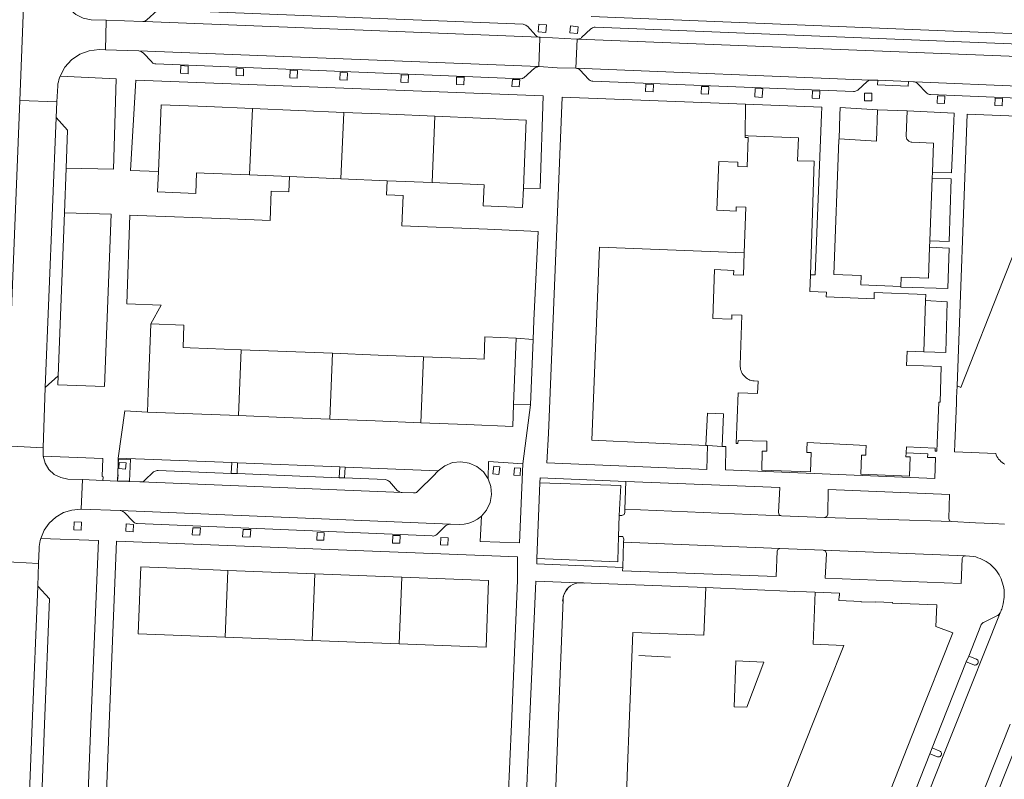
# Model space of a CAD drawing. Header units: metres. Extents: x 89888 to 94270, y 464165 to 468904.
# Tile 228 of 256: x 92244 to 92404, y 467031 to 467154. Entities that reach past the tile are written whole.
import ezdxf

# ---------------------------------------------------------------- set-up
doc = ezdxf.new("R2010")
doc.units = ezdxf.units.M
for name, color, linetype, lineweight in [('B_BEBOUWINGSGRENS_0', 251, 'CONTINUOUS', 13), ('B_OPSTAL_0', 251, 'CONTINUOUS', 13), ('B_TUSSENMUUR_0', 251, 'CONTINUOUS', 13), ('T_CULTUURGRENS_0', 251, 'CONTINUOUS', 13), ('T_HEK_0', 251, 'CONTINUOUS', 13), ('T_HEK_LIJN_0', 251, 'CONTINUOUS', 13), ('T_MUUR_30CM_LIJN_0', 251, 'CONTINUOUS', 13), ('V_WEGGRENS_0', 251, 'CONTINUOUS', 13)]:
    doc.layers.add(name, color=color, linetype=linetype, lineweight=lineweight)

# ---------------------------------------------------------------- blocks, each defined once
blk = doc.blocks.new('OGT_BLOK1_ACAD_1_FMEBLOCK5')
at = {"layer": 'B_BEBOUWINGSGRENS_0'}
for points in [[(-5.01, 11.09), (-5.31, 3.35), (-16.84, 3.83), (-17.43, -11.09)], [(12.35, -11.09), (17.43, 1.71), (12.46, 1.9), (12.75, 10.37)]]:
    blk.add_lwpolyline(points, dxfattribs=at)

msp = doc.modelspace()

# ---------------------------------------------------------------- linework, layer by layer
at = {"layer": 'B_BEBOUWINGSGRENS_0'}
for p, q in [((92287.95, 467128.46), (92281.46, 467128.73)), ((92296.29, 467128.11), (92287.95, 467128.46)), ((92303.79, 467127.8), (92296.29, 467128.11)), ((92311.12, 467127.49), (92303.79, 467127.8)), ((92391.29, 467108.32), (92391, 467100.01)), ((92324.77, 467102.22), (92324.35, 467091.46)), ((92355.85, 467084.79), (92355.56, 467084.81)), ((92358.24, 467084.66), (92355.85, 467084.79)), ((92334.39, 467062.38), (92334.84, 467062.48)), ((92335.55, 467062.49), (92355.55, 467061.71)), ((92395.7, 467054.4), (92389.8, 467039.53)), ((92389.8, 467039.53), (92377.05, 467007.42))]:
    msp.add_line(p, q, dxfattribs=at)
for points in [[(92266.64, 467129.31), (92267.09, 467140.13), (92274.5, 467139.82), (92281.91, 467139.51)], [(92281.91, 467139.51), (92289.33, 467139.2), (92296.74, 467138.89)], [(92296.74, 467138.89), (92304.15, 467138.58), (92311.57, 467138.27)], [(92311.57, 467138.27), (92318.98, 467137.96), (92326.39, 467137.65), (92325.93, 467126.61)], [(92362.28, 467130.04), (92362.45, 467134.79), (92361.95, 467134.81), (92361.96, 467135.13)], [(92361.96, 467135.13), (92362.46, 467135.11), (92370.61, 467134.77), (92370.47, 467131.05), (92373.17, 467130.96), (92372.57, 467112.53)], [(92396.39, 467094.49), (92396.99, 467094.24), (92403.88, 467111.64), (92409.01, 467124.57), (92405.55, 467126.01), (92405.86, 467133.84), (92408.69, 467133.73), (92408.85, 467134.44), (92426.32, 467133.76), (92424.48, 467129.1), (92426.08, 467128.45)], [(92361.79, 467116.11), (92362.05, 467123.51), (92360.51, 467123.57), (92360.48, 467122.87), (92357.37, 467122.99), (92357.69, 467130.92), (92360.8, 467130.8), (92360.77, 467130.1), (92362.28, 467130.04)], [(92281.46, 467128.73), (92274.05, 467129.04), (92272.85, 467129.09), (92272.71, 467125.71), (92266.5, 467125.97), (92266.64, 467129.31)], [(92325.93, 467126.61), (92325.8, 467123.42), (92319.42, 467123.69), (92319.56, 467127.14), (92318.53, 467127.18), (92311.12, 467127.49)], [(92388.11, 467083.6), (92388.08, 467082.96), (92388.78, 467082.93), (92388.66, 467079.83), (92380.74, 467080.14), (92380.86, 467083.24), (92381.57, 467083.22), (92381.59, 467083.83), (92381.63, 467084.81), (92372.04, 467085.27), (92372.01, 467084.16), (92371.99, 467083.67), (92372.69, 467083.65), (92372.59, 467080.54), (92364.65, 467080.79), (92364.74, 467083.9), (92365.46, 467083.88), (92365.47, 467084.4), (92365.51, 467085.48), (92360.81, 467085.63), (92360.79, 467085.13), (92360.49, 467085.14), (92360.81, 467093.35), (92363.99, 467093.23), (92364.07, 467095.25), (92363.45, 467095.28), (92363.21, 467095.31), (92362.98, 467095.36), (92362.75, 467095.43), (92362.54, 467095.52), (92362.33, 467095.64), (92362.13, 467095.77), (92361.95, 467095.93), (92361.78, 467096.1), (92361.63, 467096.28), (92361.5, 467096.48), (92361.39, 467096.69), (92361.29, 467096.91), (92361.23, 467097.14), (92361.18, 467097.37), (92361.15, 467097.61), (92361.15, 467097.85), (92361.44, 467105.95), (92359.82, 467106.02), (92359.79, 467105.32), (92356.73, 467105.44), (92357, 467113.35), (92360.1, 467113.23), (92360.07, 467112.53), (92361.67, 467112.47), (92361.79, 467116.11)], [(92372.57, 467112.53), (92372.49, 467109.8), (92375.17, 467109.69), (92375.15, 467108.94), (92382.91, 467108.64), (92382.95, 467109.64), (92391.33, 467109.32), (92391.29, 467108.32)], [(92264.84, 467090.22), (92264.97, 467093.48), (92265.4, 467104.52), (92265.4, 467104.57)], [(92265.4, 467104.57), (92270.78, 467104.35), (92270.64, 467100.72), (92271.78, 467100.67), (92280.08, 467100.35)], [(92309.73, 467099.19), (92317.14, 467098.9), (92319.54, 467098.8), (92319.69, 467102.42), (92324.77, 467102.22)], [(92280.08, 467100.35), (92287.49, 467100.06), (92294.9, 467099.77)], [(92294.9, 467099.77), (92302.32, 467099.48), (92309.73, 467099.19)], [(92391, 467100.01), (92388.26, 467100.09), (92388.17, 467097.81), (92390.92, 467097.71), (92393.83, 467097.61), (92393.62, 467091.85), (92393.42, 467091.86), (92393.18, 467085.16)], [(92396.05, 467085.05), (92396.29, 467091.75), (92396.32, 467092.55), (92396.39, 467094.49)], [(92279.63, 467089.65), (92272.21, 467089.94), (92264.84, 467090.22)], [(92324.35, 467091.46), (92324.21, 467087.9), (92316.7, 467088.2), (92309.28, 467088.49)], [(92355.56, 467084.81), (92355.82, 467090.07), (92358.46, 467089.94), (92358.24, 467084.66)], [(92294.46, 467089.07), (92287.04, 467089.36), (92279.63, 467089.65)], [(92309.28, 467088.49), (92301.87, 467088.78), (92294.46, 467089.07)], [(92393.18, 467085.16), (92393.13, 467083.86), (92392.83, 467083.88), (92392.85, 467084.37), (92388.15, 467084.56), (92388.11, 467083.6)], [(92404.14, 467081.76), (92403.92, 467081.89), (92403.7, 467082.04), (92403.5, 467082.21), (92403.32, 467082.39), (92403.15, 467082.59), (92403, 467082.8), (92402.87, 467083.02), (92402.76, 467083.26), (92402.67, 467083.5), (92396, 467083.75), (92396.05, 467085.05)], [(92277.9, 467064.52), (92270.84, 467064.8), (92263.78, 467065.07), (92263.35, 467054.23), (92270.42, 467053.96), (92277.48, 467053.68)], [(92292.03, 467063.97), (92284.97, 467064.25), (92277.9, 467064.52)], [(92306.16, 467063.42), (92299.09, 467063.7), (92292.03, 467063.97)], [(92305.73, 467052.58), (92312.8, 467052.31), (92319.86, 467052.03), (92320.29, 467062.87), (92313.22, 467063.14), (92306.16, 467063.42)], [(92332.46, 467060.37), (92332.54, 467060.64), (92332.72, 467061.04), (92332.96, 467061.41)], [(92332.96, 467061.41), (92333.26, 467061.73), (92333.6, 467062.01)], [(92334.39, 467062.38), (92333.98, 467062.22), (92333.6, 467062.01)], [(92334.84, 467062.48), (92335.31, 467062.5), (92335.5, 467062.49)], [(92335.5, 467062.49), (92335.51, 467062.49), (92335.55, 467062.49)], [(92331.59, 467039.53), (92332.37, 467059.78), (92332.42, 467060.22), (92332.46, 467060.37)], [(92373.31, 467060.99), (92377.31, 467060.83), (92377.29, 467060.4), (92377.23, 467060.4), (92377.2, 467059.63), (92380.83, 467059.49), (92380.82, 467059.42), (92383.1, 467059.33), (92383.1, 467059.4), (92385.92, 467059.29), (92385.92, 467059.21), (92393.09, 467058.93), (92392.95, 467055.41), (92395.7, 467054.4)], [(92277.48, 467053.68), (92284.54, 467053.41), (92291.61, 467053.13)], [(92291.61, 467053.13), (92298.67, 467052.86), (92305.73, 467052.58)], [(92365.02, 467049.62), (92360.44, 467049.82), (92360.2, 467042.37), (92362.21, 467042.3), (92365.02, 467049.62)], [(92330.43, 467008.49), (92330.42, 467008.95), (92331.59, 467039.53)], [(92343.13, 467039.53), (92342.86, 467032.64), (92342.34, 467018.75), (92343.62, 467018.7), (92343.67, 467019.92), (92364.87, 467019.02), (92365.52, 467020.91), (92372.92, 467039.53)]]:
    msp.add_lwpolyline(points, dxfattribs=at)
at = {"layer": 'B_OPSTAL_0'}
for p, q in [((92260.25, 467082.06), (92260.18, 467081.06)), ((92321.14, 467081.45), (92320.97, 467080.21)), ((92324.4, 467080), (92325.42, 467079.94))]:
    msp.add_line(p, q, dxfattribs=at)
for points in [[(92260.18, 467081.06), (92261.31, 467080.98), (92261.38, 467081.98), (92260.25, 467082.06)], [(92320.97, 467080.21), (92321.93, 467080.08), (92322.1, 467081.32), (92321.14, 467081.45)], [(92325.42, 467079.94), (92325.49, 467081.12), (92324.47, 467081.18), (92324.4, 467080)]]:
    msp.add_lwpolyline(points, dxfattribs=at)
at = {"layer": 'B_TUSSENMUUR_0'}
for p, q in [((92281.91, 467139.51), (92281.46, 467128.73)), ((92296.74, 467138.89), (92296.29, 467128.11)), ((92311.57, 467138.27), (92311.12, 467127.49)), ((92280.08, 467100.35), (92279.63, 467089.65)), ((92294.9, 467099.77), (92294.46, 467089.07)), ((92309.73, 467099.19), (92309.28, 467088.49)), ((92277.48, 467053.68), (92277.9, 467064.52)), ((92292.03, 467063.97), (92291.61, 467053.13)), ((92306.16, 467063.42), (92305.73, 467052.58))]:
    msp.add_line(p, q, dxfattribs=at)
at = {"layer": 'T_CULTUURGRENS_0'}
for p, q in [((92342.6, 467078.96), (92342.43, 467074.44)), ((92341.94, 467073.42), (92341.52, 467073.44)), ((92342.25, 467069.57), (92342.22, 467069.09)), ((92342.22, 467069.09), (92342.07, 467065.01)), ((92328.11, 467065.58), (92328.13, 467066.44)), ((92342.07, 467065.01), (92328.11, 467065.58))]:
    msp.add_line(p, q, dxfattribs=at)
for points in [[(92328.63, 467078.74), (92328.66, 467079.52), (92342.6, 467078.96)], [(92342.43, 467074.44), (92342.41, 467073.94), (92342.28, 467073.58), (92341.94, 467073.42)], [(92341.37, 467070.04), (92342.1, 467070.01), (92342.25, 467069.57)]]:
    msp.add_lwpolyline(points, dxfattribs=at)
at = {"layer": 'T_HEK_0'}
for p, q in [((92341.78, 467078.3), (92328.63, 467078.74)), ((92341.52, 467073.44), (92341.78, 467078.3))]:
    msp.add_line(p, q, dxfattribs=at)
msp.add_lwpolyline([(92328.13, 467066.44), (92341.26, 467065.92), (92341.27, 467066.14), (92341.37, 467070.04)], dxfattribs=at)
at = {"layer": 'T_HEK_LIJN_0'}
msp.add_line((92260.07, 467081.63), (92260.09, 467081.84), dxfattribs=at)
for points in [[(92361.79, 467116.11), (92338.31, 467117.01), (92337.07, 467085.64), (92355.56, 467084.81)], [(92260.09, 467081.84), (92260.15, 467082.52), (92262.09, 467082.55), (92261.92, 467078.99), (92260.01, 467079.05), (92260.09, 467080.01)]]:
    msp.add_lwpolyline(points, dxfattribs=at)
at = {"layer": 'T_MUUR_30CM_LIJN_0'}
for p, q in [((92396.39, 467094.49), (92397.99, 467137.14)), ((92344.68, 467050.69), (92349.83, 467050.45))]:
    msp.add_line(p, q, dxfattribs=at)
for points in [[(92397.99, 467137.14), (92398.04, 467138.61), (92426.42, 467137.48), (92426.57, 467137.46), (92426.73, 467137.43), (92426.87, 467137.37), (92427, 467137.3), (92427.13, 467137.2), (92427.23, 467137.09), (92427.32, 467136.97), (92428.3, 467135.54), (92428.38, 467135.4), (92428.45, 467135.24), (92428.49, 467135.08), (92428.51, 467134.91), (92428.5, 467134.74), (92428.47, 467134.58)], [(92332.96, 467061.41), (92333.12, 467061.49), (92332.95, 467061.29), (92332.79, 467061.07), (92332.66, 467060.83), (92332.54, 467060.59), (92332.46, 467060.37)], [(92333.6, 467062.01), (92333.59, 467062.01), (92333.26, 467061.73), (92332.96, 467061.41)], [(92335.5, 467062.49), (92335.35, 467062.49), (92335.17, 467062.48), (92334.82, 467062.47), (92334.39, 467062.38)], [(92335.55, 467062.49), (92335.52, 467062.49), (92335.5, 467062.49)], [(92335.88, 467062.45), (92335.7, 467062.48), (92335.55, 467062.49)], [(92332.46, 467060.37), (92332.45, 467060.34), (92332.38, 467060.08), (92332.33, 467059.81), (92332.31, 467059.54)]]:
    msp.add_lwpolyline(points, dxfattribs=at)
at = {"layer": 'V_WEGGRENS_0'}
for p, q in [((92244.87, 467159.76), (92244.11, 467140.82)), ((92264.4, 467153.64), (92328.57, 467151.09)), ((92328.57, 467151.09), (92328.62, 467151.09)), ((92334.66, 467150.8), (92334.45, 467146.06)), ((92334.66, 467150.8), (92334.8, 467150.79)), ((92334.8, 467150.79), (92429.47, 467147.03)), ((92263.46, 467148.87), (92258.03, 467149.05)), ((92263.46, 467148.87), (92328.45, 467146.32)), ((92382.25, 467144.12), (92334.45, 467146.06)), ((92250.67, 467144.79), (92259.77, 467144.32)), ((92262.98, 467144.14), (92329.14, 467141.59)), ((92388.5, 467143.89), (92383.52, 467144.1)), ((92429.91, 467142.22), (92389.47, 467143.85)), ((92332.21, 467141.37), (92362, 467140.23)), ((92244.11, 467140.82), (92250.15, 467140.59)), ((92250.04, 467138.07), (92250.15, 467140.59)), ((92362, 467140.23), (92361.96, 467135.13)), ((92250.04, 467138.07), (92248.24, 467094.19)), ((92377.22, 467134.58), (92377.36, 467138.45)), ((92383.49, 467139.32), (92388.26, 467139.14)), ((92251.66, 467129.85), (92251.38, 467122.6)), ((92392.4, 467129.17), (92392.36, 467128.2)), ((92391.97, 467118.01), (92392.36, 467128.2)), ((92250.37, 467096.12), (92251.38, 467122.6)), ((92391.97, 467118.01), (92391.94, 467117.02)), ((92391.29, 467108.32), (92394.79, 467108.14)), ((92324.77, 467102.22), (92327.54, 467101.99)), ((92327.54, 467101.99), (92327.1, 467091.41)), ((92250.37, 467096.12), (92248.24, 467094.19)), ((92248.24, 467094.19), (92247.92, 467084.44)), ((92327.1, 467091.41), (92324.35, 467091.46)), ((92327.1, 467091.41), (92325.83, 467081.81)), ((92260.09, 467081.84), (92260.12, 467082.76)), ((92260.12, 467082.76), (92278.55, 467082.03)), ((92278.55, 467082.03), (92278.48, 467080.27)), ((92279.48, 467081.99), (92278.55, 467082.03)), ((92259.98, 467079.02), (92260.09, 467081.84)), ((92279.41, 467080.23), (92279.48, 467081.99)), ((92279.48, 467081.99), (92296.09, 467081.33)), ((92296.09, 467081.33), (92296.01, 467079.57)), ((92296.96, 467081.29), (92296.09, 467081.33)), ((92296.89, 467079.53), (92296.96, 467081.29)), ((92296.96, 467081.29), (92312.09, 467080.69)), ((92325.83, 467081.81), (92325.29, 467068.98)), ((92254.3, 467079.25), (92254.1, 467074.44)), ((92257.62, 467079.12), (92254.3, 467079.25)), ((92257.62, 467079.12), (92259.98, 467079.02)), ((92263.74, 467078.88), (92306.25, 467077.14)), ((92278.48, 467080.27), (92279.41, 467080.23)), ((92296.01, 467079.57), (92279.41, 467080.23)), ((92296.01, 467079.57), (92296.89, 467079.53)), ((92367.58, 467077.95), (92342.6, 467078.96)), ((92328.13, 467066.44), (92328.63, 467078.74)), ((92254.1, 467074.44), (92260.41, 467074.24)), ((92260.41, 467074.24), (92314.1, 467072.01)), ((92342.43, 467074.44), (92367.87, 467073.39)), ((92341.52, 467073.44), (92341.37, 467070.04)), ((92374.88, 467073.12), (92367.87, 467073.39)), ((92374.88, 467073.12), (92395.55, 467072.44)), ((92399.38, 467072.26), (92395.55, 467072.44)), ((92247.51, 467069.7), (92256.88, 467069.35)), ((92256.88, 467069.35), (92255.67, 467039.53)), ((92258.63, 467039.53), (92259.8, 467069.24)), ((92259.8, 467069.24), (92324.96, 467066.69)), ((92367.58, 467068.07), (92342.22, 467069.09)), ((92374.63, 467067.79), (92367.58, 467068.07)), ((92397.76, 467066.87), (92374.63, 467067.79)), ((92324.96, 467066.69), (92324.98, 467062.9)), ((92399.06, 467066.78), (92397.76, 467066.87)), ((92241.12, 467065.95), (92247.17, 467065.65)), ((92247.03, 467061.93), (92247.17, 467065.65)), ((92324.98, 467062.9), (92323.99, 467039.53)), ((92397.08, 467062.38), (92374.97, 467063.23)), ((92247.03, 467061.93), (92246.15, 467039.53)), ((92326.93, 467039.53), (92327.93, 467062.75)), ((92327.93, 467062.75), (92334.84, 467062.48)), ((92403.37, 467057.62), (92396.17, 467039.53)), ((92397.87, 467049.69), (92398.3, 467050.61)), ((92397.87, 467049.69), (92393.87, 467039.53)), ((92246.15, 467039.53), (92244.99, 467010.02)), ((92257.38, 467007.7), (92258.63, 467039.53)), ((92393.87, 467039.53), (92392.35, 467035.68)), ((92391.97, 467034.74), (92392.35, 467035.68)), ((92391.97, 467034.74), (92386.41, 467020.71))]:
    msp.add_line(p, q, dxfattribs=at)
for points in [[(92250.97, 467157.95), (92251.43, 467156.71), (92252.19, 467155.63), (92253.2, 467154.77), (92254.4, 467154.2), (92255.7, 467153.94), (92258.17, 467153.85)], [(92264.4, 467153.64), (92264.78, 467153.94), (92266.41, 467155.44), (92266.5, 467155.45), (92266.58, 467155.47), (92266.66, 467155.48), (92266.74, 467155.5), (92266.83, 467155.53), (92325.87, 467153.19), (92326.03, 467153.17), (92326.18, 467153.12), (92326.33, 467153.06), (92326.46, 467152.97), (92326.58, 467152.87), (92327.94, 467151.37), (92328.05, 467151.28), (92328.17, 467151.2), (92328.3, 467151.15), (92328.43, 467151.11), (92328.57, 467151.09)], [(92435.17, 467150.36), (92427.92, 467150.76), (92336.94, 467154.46)], [(92258.17, 467153.85), (92258.17, 467153.76), (92258.03, 467149.07), (92258.03, 467149.05)], [(92258.17, 467153.85), (92264.08, 467153.65), (92264.4, 467153.64)], [(92329.58, 467151.89), (92329.68, 467153.12), (92328.46, 467153.22), (92328.36, 467151.98), (92329.58, 467151.89)], [(92334.74, 467151.69), (92334.82, 467152.81), (92333.58, 467152.93), (92333.5, 467151.81), (92334.74, 467151.69)], [(92334.8, 467150.79), (92334.93, 467150.81), (92335.06, 467150.85), (92335.19, 467150.9), (92335.3, 467150.97), (92335.4, 467151.06), (92336.9, 467152.45), (92337.02, 467152.54), (92337.15, 467152.62), (92337.3, 467152.68), (92337.44, 467152.72), (92337.6, 467152.74), (92426.83, 467149.15), (92426.98, 467149.13), (92427.13, 467149.09), (92427.28, 467149.02), (92427.41, 467148.94), (92427.54, 467148.84), (92428.88, 467147.33), (92428.98, 467147.24), (92429.09, 467147.16), (92429.21, 467147.1), (92429.34, 467147.05), (92429.47, 467147.03)], [(92328.45, 467146.32), (92328.61, 467150.95), (92328.62, 467151.08), (92328.62, 467151.09)], [(92328.62, 467151.09), (92328.65, 467151.09), (92334.66, 467150.8)], [(92258.03, 467149.05), (92257.03, 467149.08), (92255.41, 467148.91), (92253.88, 467148.36), (92252.53, 467147.45), (92251.43, 467146.23), (92250.67, 467144.79)], [(92328.45, 467146.32), (92328.3, 467146.29), (92328.15, 467146.26), (92328, 467146.21), (92327.86, 467146.14), (92327.73, 467146.06), (92326, 467144.51), (92325.93, 467144.48), (92325.86, 467144.45), (92325.79, 467144.42), (92325.72, 467144.39), (92325.65, 467144.36), (92266.2, 467146.76), (92266.04, 467146.77), (92265.89, 467146.81), (92265.75, 467146.89), (92265.63, 467146.99), (92265.54, 467147.12), (92264.17, 467148.54), (92264.05, 467148.64), (92263.91, 467148.72), (92263.77, 467148.79), (92263.62, 467148.84), (92263.46, 467148.87)], [(92271.46, 467146.39), (92270.27, 467146.48), (92270.25, 467145.25), (92271.45, 467145.16), (92271.46, 467146.39)], [(92279.27, 467146.05), (92279.26, 467144.87), (92280.45, 467144.82), (92280.45, 467145.99), (92279.27, 467146.05)], [(92334.45, 467146.06), (92331.44, 467146.14), (92328.45, 467146.32)], [(92382.25, 467144.12), (92382.17, 467144.12), (92382.02, 467144.07), (92381.88, 467143.98), (92381.77, 467143.88), (92380.29, 467142.52), (92380.16, 467142.44), (92380.02, 467142.37), (92379.88, 467142.31), (92379.73, 467142.28), (92379.57, 467142.26), (92337.23, 467143.97), (92337.07, 467143.97), (92336.91, 467144), (92336.76, 467144.07), (92336.63, 467144.17), (92336.53, 467144.29), (92335.14, 467145.74), (92335.03, 467145.85), (92334.9, 467145.94), (92334.76, 467146), (92334.61, 467146.04), (92334.45, 467146.06)], [(92250.15, 467140.59), (92250.27, 467143.18), (92250.32, 467143.51), (92250.38, 467143.84), (92250.46, 467144.16), (92250.55, 467144.48), (92250.67, 467144.79)], [(92289.23, 467145.67), (92288.04, 467145.73), (92287.99, 467144.51), (92289.17, 467144.46), (92289.23, 467145.67)], [(92297.35, 467145.34), (92296.14, 467145.38), (92296.11, 467144.16), (92297.32, 467144.11), (92297.35, 467145.34)], [(92307.29, 467144.94), (92306.09, 467144.97), (92306.02, 467143.78), (92307.23, 467143.75), (92307.29, 467144.94)], [(92316.29, 467144.6), (92315.09, 467144.63), (92315.05, 467143.41), (92316.25, 467143.38), (92316.29, 467144.6)], [(92259.77, 467144.32), (92259.36, 467129.65), (92251.66, 467129.85)], [(92266.64, 467129.31), (92262.1, 467129.46), (92262.98, 467144.14)], [(92325.34, 467144.22), (92324.15, 467144.25), (92324.08, 467143.07), (92325.27, 467143.03), (92325.34, 467144.22)], [(92345.83, 467143.48), (92345.75, 467142.27), (92347, 467142.22), (92347.08, 467143.43), (92345.83, 467143.48)], [(92354.86, 467143.1), (92354.8, 467141.9), (92356.03, 467141.87), (92356.08, 467143.08), (92354.86, 467143.1)], [(92383.52, 467144.1), (92382.49, 467144.11), (92382.25, 467144.12)], [(92388.5, 467143.89), (92388.47, 467143.14), (92383.49, 467143.35), (92383.52, 467144.1)], [(92389.47, 467143.85), (92389.3, 467143.86), (92388.5, 467143.89)], [(92429.91, 467142.22), (92429.75, 467142.22), (92429.59, 467142.19), (92429.44, 467142.13), (92429.3, 467142.04), (92429.19, 467141.93), (92427.68, 467140.59), (92427.56, 467140.49), (92427.43, 467140.41), (92427.28, 467140.36), (92427.12, 467140.34), (92426.96, 467140.35), (92392.06, 467141.79), (92391.91, 467141.81), (92391.76, 467141.86), (92391.62, 467141.92), (92391.49, 467142.01), (92391.38, 467142.12), (92390, 467143.55), (92389.89, 467143.66), (92389.76, 467143.75), (92389.62, 467143.82), (92389.47, 467143.85)], [(92329.14, 467141.59), (92328.68, 467126.51), (92325.93, 467126.61)], [(92329.76, 467081.99), (92330.01, 467086.72), (92332.21, 467141.37)], [(92363.61, 467142.79), (92363.51, 467141.41), (92364.73, 467141.33), (92364.74, 467141.48), (92364.83, 467142.71), (92363.61, 467142.79)], [(92372.92, 467142.39), (92372.86, 467141.19), (92374.06, 467141.14), (92374.12, 467142.34), (92372.92, 467142.39)], [(92381.36, 467142.02), (92381.33, 467140.78), (92382.52, 467140.77), (92382.55, 467142.01), (92381.36, 467142.02)], [(92393.21, 467141.59), (92393.17, 467140.37), (92394.37, 467140.32), (92394.41, 467141.54), (92393.21, 467141.59)], [(92244.11, 467140.82), (92242.97, 467112.31), (92241.9, 467084.69)], [(92362, 467140.23), (92374.44, 467139.76), (92374.39, 467138.56)], [(92377.36, 467138.45), (92377.4, 467139.67), (92383.49, 467139.32)], [(92402.56, 467141.19), (92402.51, 467140), (92403.73, 467139.94), (92403.78, 467141.13), (92402.56, 467141.19)], [(92251.66, 467129.85), (92251.89, 467136.02), (92250.04, 467138.07)], [(92374.39, 467138.56), (92373.35, 467112.52), (92372.57, 467112.53)], [(92383.49, 467139.32), (92383.31, 467134.22), (92377.22, 467134.58)], [(92392.4, 467129.17), (92392.57, 467133.9), (92389.06, 467134.04), (92388.92, 467134.06), (92388.78, 467134.09), (92388.65, 467134.15), (92388.53, 467134.22), (92388.43, 467134.32), (92388.33, 467134.42), (92388.25, 467134.54), (92388.19, 467134.66), (92388.15, 467134.8), (92388.12, 467134.94), (92388.12, 467135.08), (92388.26, 467139.14)], [(92388.26, 467139.14), (92395.91, 467138.79), (92395.85, 467137.49)], [(92395.85, 467137.49), (92395.49, 467129.09), (92392.4, 467129.17)], [(92387.25, 467110.63), (92380.74, 467110.87), (92380.8, 467112.39), (92376.35, 467112.57), (92377.21, 467134.46), (92377.22, 467134.58)], [(92265.4, 467104.57), (92267.08, 467107.58), (92261.49, 467107.78), (92262.01, 467122.18), (92263.23, 467122.14), (92278.23, 467121.62), (92284.79, 467121.36), (92284.98, 467126.12), (92287.85, 467126.01), (92287.95, 467128.46)], [(92303.79, 467127.8), (92303.7, 467125.49), (92306.39, 467125.38), (92306.19, 467120.49), (92320.12, 467119.93), (92328.31, 467119.57)], [(92392.36, 467128.2), (92395.45, 467128.09), (92395.09, 467117.92), (92391.97, 467118.01)], [(92251.38, 467122.6), (92258.95, 467122.34), (92257.85, 467094.36), (92250.31, 467094.65), (92250.37, 467096.12)], [(92328.31, 467119.57), (92327.65, 467105.1), (92327.54, 467101.99)], [(92391.94, 467117.02), (92395.11, 467116.86), (92394.87, 467110.27), (92387.25, 467110.53), (92387.25, 467110.63)], [(92387.25, 467110.63), (92387.32, 467112.15), (92391.74, 467111.97), (92391.94, 467117.02)], [(92394.79, 467108.14), (92394.55, 467099.92), (92391, 467100.01)], [(92260.12, 467082.76), (92261.2, 467090.4), (92264.84, 467090.22)], [(92241.9, 467084.69), (92243.77, 467084.62), (92247.92, 467084.44)], [(92247.92, 467084.44), (92247.89, 467083.46), (92247.89, 467083.38), (92247.9, 467083.3), (92247.9, 467083.22), (92247.91, 467083.14), (92247.92, 467083.05)], [(92355.85, 467084.79), (92355.73, 467080.9), (92329.76, 467081.99)], [(92388.11, 467083.6), (92391.64, 467083.47), (92391.6, 467082.87), (92392.89, 467082.86), (92392.77, 467079.45), (92358.75, 467080.83), (92358.82, 467084.63), (92358.24, 467084.66)], [(92247.92, 467083.05), (92257.58, 467082.71), (92257.49, 467079.76), (92257.64, 467079.73), (92257.62, 467079.12)], [(92254.3, 467079.25), (92251.92, 467079.34), (92250.76, 467079.58), (92249.72, 467080.11), (92248.85, 467080.91), (92248.24, 467081.92), (92247.92, 467083.05)], [(92320.2, 467079.39), (92319.43, 467080.51), (92318.38, 467081.38), (92317.14, 467081.95), (92315.79, 467082.16), (92314.44, 467082.02), (92313.18, 467081.51), (92312.09, 467080.69)], [(92320.2, 467079.39), (92320.27, 467082.18), (92325.83, 467081.81)], [(92278.48, 467080.27), (92266.59, 467080.75), (92266.43, 467080.73), (92266.28, 467080.7), (92266.13, 467080.65), (92265.98, 467080.58), (92265.85, 467080.5), (92264.37, 467079.1), (92264.26, 467079.02), (92264.14, 467078.96), (92264.01, 467078.91), (92263.87, 467078.89), (92263.74, 467078.88)], [(92312.09, 467080.69), (92311.96, 467080.56), (92311.84, 467080.43), (92311.72, 467080.29), (92311.61, 467080.15), (92311.51, 467080.01), (92308.8, 467077.4), (92308.68, 467077.28), (92308.55, 467077.19), (92308.4, 467077.12), (92308.24, 467077.09), (92308.08, 467077.1), (92306.25, 467077.14)], [(92263.74, 467078.88), (92263.63, 467078.88), (92259.98, 467079.02)], [(92306.25, 467077.14), (92306.09, 467077.16), (92305.93, 467077.21), (92305.78, 467077.28), (92305.63, 467077.36), (92305.5, 467077.46), (92304.18, 467078.93), (92304.06, 467079.03), (92303.93, 467079.12), (92303.78, 467079.19), (92303.63, 467079.24), (92303.47, 467079.27), (92296.89, 467079.53)], [(92319.11, 467073.31), (92319.96, 467074.32), (92320.52, 467075.52), (92320.76, 467076.82), (92320.65, 467078.14), (92320.2, 467079.39)], [(92367.87, 467073.39), (92367.51, 467073.54), (92367.38, 467073.91), (92367.58, 467077.95)], [(92395.55, 467072.44), (92395.18, 467072.57), (92395.04, 467072.95), (92395.18, 467076.85), (92375.47, 467077.63), (92375.39, 467073.65), (92375.25, 467073.27), (92374.88, 467073.12)], [(92254.1, 467074.44), (92254, 467074.44), (92252.57, 467074.32), (92251.2, 467073.89), (92249.95, 467073.18), (92248.89, 467072.21), (92248.06, 467071.03), (92247.51, 467069.7)], [(92260.41, 467074.24), (92260.57, 467074.22), (92260.71, 467074.16), (92260.85, 467074.09), (92260.98, 467074.01), (92261.1, 467073.9), (92262.52, 467072.45), (92262.63, 467072.34), (92262.76, 467072.25), (92262.9, 467072.19), (92263.05, 467072.15), (92263.2, 467072.14), (92311.1, 467070.1), (92311.27, 467070.09), (92311.43, 467070.11), (92311.59, 467070.16), (92311.73, 467070.25), (92311.85, 467070.36), (92313.29, 467071.74), (92313.43, 467071.84), (92313.59, 467071.93), (92313.75, 467071.99), (92313.93, 467072.01), (92314.1, 467072.01)], [(92314.1, 467072.01), (92315.52, 467071.98), (92316.3, 467072.02), (92317.07, 467072.17), (92317.8, 467072.45), (92318.49, 467072.83), (92319.11, 467073.31)], [(92325.29, 467068.98), (92318.93, 467069.2), (92319.11, 467073.31)], [(92252.95, 467072.39), (92252.87, 467071.11), (92254.08, 467071.04), (92254.16, 467072.33), (92252.95, 467072.39)], [(92262.59, 467071.95), (92261.39, 467072.05), (92261.35, 467070.87), (92262.54, 467070.78), (92262.59, 467071.95)], [(92272.22, 467071.45), (92272.14, 467070.27), (92273.37, 467070.22), (92273.45, 467071.4), (92272.22, 467071.45)], [(92280.39, 467071.18), (92280.3, 467069.96), (92281.55, 467069.9), (92281.64, 467071.13), (92280.39, 467071.18)], [(92404.08, 467072.04), (92402.22, 467072.12), (92399.38, 467072.26)], [(92247.17, 467065.65), (92247.26, 467068.09), (92247.28, 467068.41), (92247.31, 467068.74), (92247.36, 467069.06), (92247.43, 467069.39), (92247.51, 467069.7)], [(92292.41, 467070.66), (92292.37, 467069.45), (92293.52, 467069.4), (92293.57, 467070.61), (92292.41, 467070.66)], [(92304.71, 467070.17), (92304.67, 467068.93), (92305.86, 467068.93), (92305.89, 467070.17), (92304.71, 467070.17)], [(92312.52, 467069.85), (92312.47, 467068.67), (92313.65, 467068.61), (92313.71, 467069.79), (92312.52, 467069.85)], [(92367.15, 467067.61), (92366.98, 467063.55), (92342.04, 467064.46), (92342.07, 467065.01)], [(92367.58, 467068.07), (92367.29, 467067.91), (92367.15, 467067.61)], [(92374.97, 467063.23), (92375.17, 467067.26), (92375.01, 467067.64), (92374.63, 467067.79)], [(92397.76, 467066.87), (92397.39, 467066.77), (92397.2, 467066.43), (92397.08, 467062.38)], [(92403.77, 467058.65), (92403.86, 467059.07), (92403.94, 467059.44), (92404, 467059.81), (92404.04, 467060.18), (92404.06, 467060.56), (92404.05, 467060.94), (92404.02, 467061.31), (92403.97, 467061.68), (92403.9, 467062.05), (92403.8, 467062.42), (92403.69, 467062.77), (92403.55, 467063.12), (92403.39, 467063.46), (92403.21, 467063.79), (92403.01, 467064.11), (92402.79, 467064.42), (92402.56, 467064.71), (92402.3, 467064.99), (92402.04, 467065.25), (92401.75, 467065.5), (92401.45, 467065.73), (92401.14, 467065.94), (92400.82, 467066.13), (92400.48, 467066.3), (92400.14, 467066.45), (92399.79, 467066.58), (92399.43, 467066.69), (92399.06, 467066.78)], [(92248.15, 467039.53), (92248.94, 467059.87), (92247.03, 467061.93)], [(92355.55, 467061.71), (92370, 467061.11), (92371.92, 467061.03), (92373.31, 467060.99)], [(92403.77, 467058.65), (92403.71, 467058.44), (92403.64, 467058.24), (92403.56, 467058.04), (92403.48, 467057.84), (92403.37, 467057.62)], [(92403.37, 467057.62), (92403.31, 467057.49), (92403.22, 467057.38), (92403.12, 467057.28), (92403.01, 467057.19), (92402.88, 467057.12), (92400.78, 467056.12), (92400.64, 467056.04), (92400.52, 467055.95), (92400.42, 467055.83), (92400.33, 467055.71), (92400.26, 467055.57), (92398.3, 467050.61)], [(92398.3, 467050.61), (92399.53, 467050.12), (92399.62, 467050.06), (92399.7, 467049.99), (92399.76, 467049.91), (92399.8, 467049.81), (92399.82, 467049.71), (92399.82, 467049.6), (92399.8, 467049.5), (92399.76, 467049.4), (92399.7, 467049.32), (92399.62, 467049.25), (92399.53, 467049.19), (92399.43, 467049.16), (92399.33, 467049.14), (92399.23, 467049.15), (92399.12, 467049.18), (92397.87, 467049.69)], [(92244.99, 467010.02), (92247.09, 467011.92), (92248.15, 467039.53)], [(92255.67, 467039.53), (92254.39, 467007.91), (92254.24, 467004.94)], [(92323.99, 467039.53), (92323.47, 467027.42), (92323.02, 467015.63), (92322.67, 467007.08)], [(92325.51, 467006.94), (92325.52, 467007.09), (92326.93, 467039.53)], [(92396.17, 467039.53), (92394.13, 467034.42), (92380.48, 467000), (92379.52, 466997.57)], [(92389.05, 466999.26), (92389.34, 467000), (92405, 467039.53)], [(92407.38, 467039.53), (92392.37, 467001.75), (92392.27, 467001.58), (92392.16, 467001.42), (92392.03, 467001.28), (92391.89, 467001.14), (92391.74, 467001.02), (92391.58, 467000.91), (92389.79, 467000), (92389.65, 466999.93), (92389.5, 466999.82), (92389.37, 466999.7), (92389.24, 466999.57), (92389.14, 466999.42), (92389.05, 466999.26)], [(92392.35, 467035.68), (92393.6, 467035.18), (92393.7, 467035.12), (92393.77, 467035.04), (92393.83, 467034.95), (92393.86, 467034.85), (92393.88, 467034.74), (92393.87, 467034.63), (92393.83, 467034.53), (92393.78, 467034.43), (92393.71, 467034.35), (92393.62, 467034.29), (92393.52, 467034.25), (92393.41, 467034.23), (92393.31, 467034.23), (92393.2, 467034.25), (92391.97, 467034.74)]]:
    msp.add_lwpolyline(points, dxfattribs=at)

# ---------------------------------------------------------------- block references
at = {"layer": 'B_BEBOUWINGSGRENS_0'}
msp.add_blockref('OGT_BLOK1_ACAD_1_FMEBLOCK5', (92360.57, 467050.62), dxfattribs=at)

doc.saveas('drawing.dxf')
